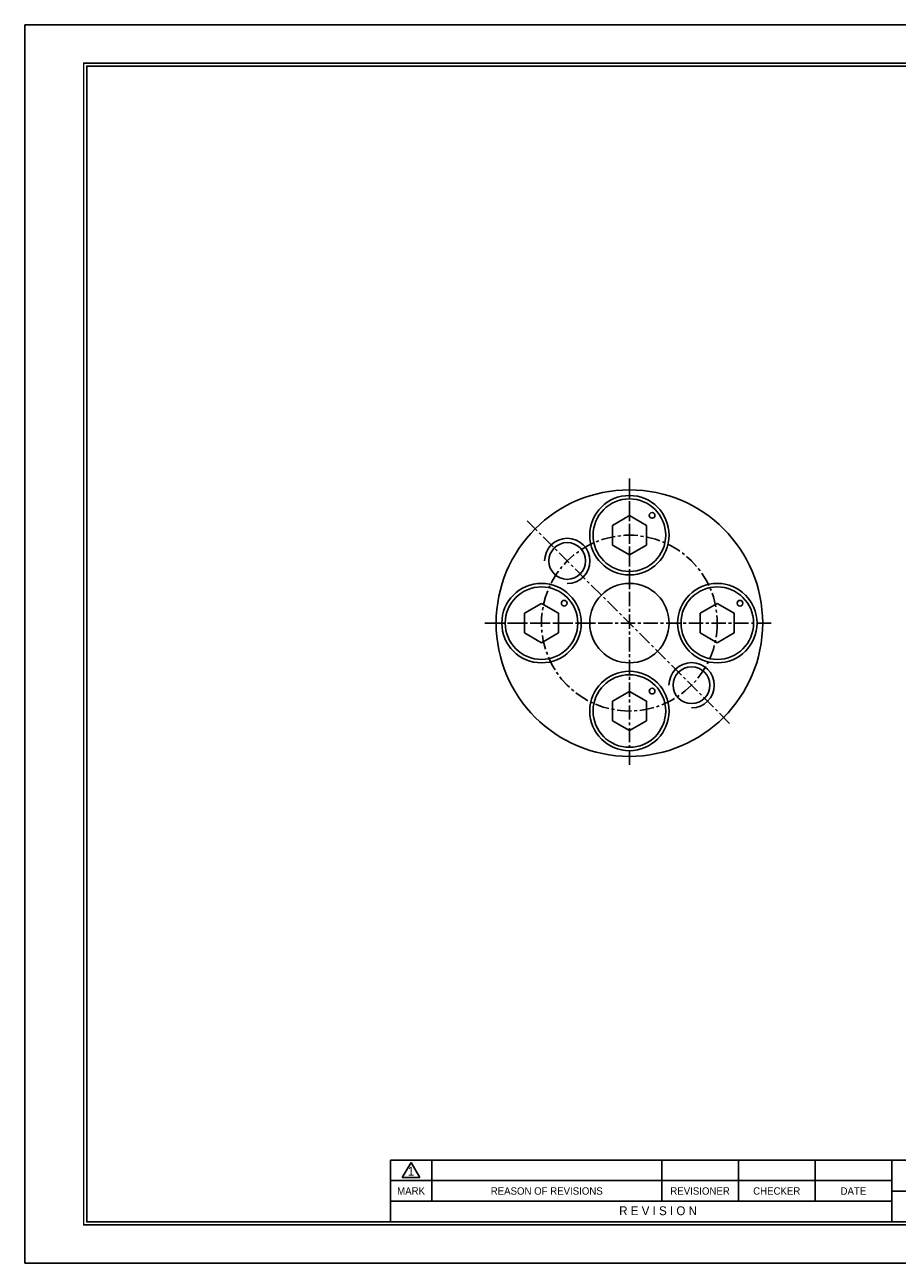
# Model space of a CAD drawing. Header units: millimetres. Extents: x -29 to 5648, y -387 to 1212.
# Tile 1 of 3: x 1646 to 1723, y 1103 to 1212. Entities that reach past the tile are written whole.
import ezdxf
from ezdxf.enums import TextEntityAlignment as Align

# ---------------------------------------------------------------- set-up
doc = ezdxf.new("R2010")
doc.units = ezdxf.units.MM
doc.linetypes.add('CENTER', pattern=[2, 1.25, -0.25, 0.25, -0.25])
doc.layers.get('0').update_dxf_attribs({"linetype": 'CONTINUOUS'})
for name, color, linetype in [('5', 7, 'CONTINUOUS'), ('7', 7, 'CONTINUOUS'), ('BOM-UDEF', 3, 'CONTINUOUS'), ('CL', 1, 'CENTER'), ('EXTCNT-LMEC0', 7, 'CONTINUOUS'), ('가는실선', 1, 'CONTINUOUS'), ('외형선', 3, 'CONTINUOUS'), ('중심선', 1, 'CENTER')]:
    doc.layers.add(name, color=color, linetype=linetype)
doc.styles.get("Standard").update_dxf_attribs({"font": 'gulim.ttc'})

# ---------------------------------------------------------------- blocks, each defined once
blk = doc.blocks.new('란표제')
at = {"layer": '5', "ltscale": 0.5}
blk.add_line((62, 17.5), (62, 7), dxfattribs=at)
at = {"layer": '7', "color": 0}
for p, q in [((297, 210), (0, 210)), ((0, 210), (0, 0)), ((0, 0), (297, 0))]:
    blk.add_line(p, q, dxfattribs=at)
at = {"layer": '7'}
for p, q in [((160, 17.5), (62, 17.5)), ((64, 14.51), (65.5, 17.1)), ((65.5, 17.1), (67, 14.51)), ((69, 17.5), (69, 10.5)), ((108, 17.5), (108, 10.5)), ((121, 17.5), (121, 10.5)), ((134, 17.5), (134, 10.5)), ((147, 17.5), (147, 7)), ((147, 14), (62, 14)), ((64, 14.51), (67, 14.51)), ((147, 10.5), (62, 10.5)), ((147, 12.2), (160, 12.2))]:
    blk.add_line(p, q, dxfattribs=at)
at = {"layer": '7', "const_width": 0.25}
blk.add_lwpolyline([(290.5, 6.5), (290.5, 203.5), (10, 203.5), (10, 6.5)], close=True, dxfattribs=at)
at = {"layer": '7'}
blk.add_lwpolyline([(290, 7), (290, 203), (10.5, 203), (10.5, 7)], close=True, dxfattribs=at)
at = {"layer": '5', "ltscale": 0.5}
for tag, p, height in [('TITLE', (237.17, 24.41), 2.5), ('도번', (251.18, 15.64), 2.5), ('SCALE', (253.78, 9.55), 1.2), ('DATE', (277.02, 9.51), 1.2)]:
    blk.add_attdef(tag, p, '', height=height, dxfattribs=at)
at = {"layer": '7'}
for s, height, p in [('1', 1.5, (65.5, 15.61)), ('MARK', 1.25, (65.5, 12.25)), ('REASON OF REVISIONS', 1.25, (88.5, 12.25)), ('REVISIONER', 1.25, (114.5, 12.25)), ('CHECKER', 1.25, (127.5, 12.25)), ('DATE', 1.25, (140.5, 12.25)), ('R E V I S I O N', 1.5, (107.38, 8.9))]:
    blk.add_text(s, height=height, dxfattribs=at).set_placement(p, align=Align.MIDDLE_CENTER)
for tag, p in [('필렛', (179.25, 10.9)), ('모따기', (179.25, 8.3))]:
    blk.add_attdef(tag, text='', height=1.15, dxfattribs=at).set_placement(p, align=Align.MIDDLE_LEFT)
blk = doc.blocks.new('HS_BOM', base_point=(-9000000, -9000000))
at = {"layer": 'BOM-UDEF'}
blk.add_circle((-9000000, -9000000), 0.25, dxfattribs=at)

msp = doc.modelspace()

# ---------------------------------------------------------------- linework, layer by layer
at = {"layer": 'CL'}
for p, q in [((1699.5756, 1171.7301), (1699.5756, 1162.7301)), ((1687.3256, 1159.4801), (1696.3256, 1159.4801)), ((1702.8256, 1159.4801), (1711.8256, 1159.4801)), ((1699.5756, 1156.2301), (1699.5756, 1147.2301))]:
    msp.add_line(p, q, dxfattribs=at)
at = {"layer": 'EXTCNT-LMEC0'}
for p, q in [((1699.5756, 1168.9622), (1698.0756, 1168.0962)), ((1701.0756, 1168.0962), (1699.5756, 1168.9622)), ((1698.0756, 1168.0962), (1698.0756, 1166.364)), ((1701.0756, 1166.364), (1701.0756, 1168.0962)), ((1698.0756, 1166.364), (1699.5756, 1165.4981)), ((1699.5756, 1165.4981), (1701.0756, 1166.364)), ((1691.8256, 1161.2122), (1690.3256, 1160.3462)), ((1693.3256, 1160.3462), (1691.8256, 1161.2122)), ((1707.3256, 1161.2122), (1705.8256, 1160.3462)), ((1708.8256, 1160.3462), (1707.3256, 1161.2122)), ((1690.3256, 1160.3462), (1690.3256, 1158.614)), ((1693.3256, 1158.614), (1693.3256, 1160.3462)), ((1705.8256, 1160.3462), (1705.8256, 1158.614)), ((1708.8256, 1158.614), (1708.8256, 1160.3462)), ((1690.3256, 1158.614), (1691.8256, 1157.7481)), ((1691.8256, 1157.7481), (1693.3256, 1158.614)), ((1705.8256, 1158.614), (1707.3256, 1157.7481)), ((1707.3256, 1157.7481), (1708.8256, 1158.614)), ((1699.5756, 1153.4622), (1698.0756, 1152.5962)), ((1701.0756, 1152.5962), (1699.5756, 1153.4622)), ((1698.0756, 1152.5962), (1698.0756, 1150.864)), ((1701.0756, 1150.864), (1701.0756, 1152.5962)), ((1698.0756, 1150.864), (1699.5756, 1149.9981)), ((1699.5756, 1149.9981), (1701.0756, 1150.864))]:
    msp.add_line(p, q, dxfattribs=at)
for centre, radius in [((1699.5756, 1167.2301), 3.5), ((1699.5756, 1167.2301), 3.2), ((1691.8256, 1159.4801), 3.5), ((1707.3256, 1159.4801), 3.5), ((1691.8256, 1159.4801), 3.2), ((1707.3256, 1159.4801), 3.2), ((1699.5756, 1151.7301), 3.5), ((1699.5756, 1151.7301), 3.2)]:
    msp.add_circle(centre, radius, dxfattribs=at)
at = {"layer": '가는실선'}
for centre in [(1694.0955, 1164.9602), (1705.0557, 1154.0001)]:
    msp.add_arc(centre, 2, 270, 180, dxfattribs=at)
at = {"layer": '외형선'}
for centre, radius in [((1699.5756, 1159.4801), 11.75), ((1694.0955, 1164.9602), 1.6211), ((1699.5756, 1159.4801), 3.5), ((1705.0557, 1154.0001), 1.6211)]:
    msp.add_circle(centre, radius, dxfattribs=at)
at = {"layer": '중심선'}
for p, q in [((1699.5756, 1172.2301), (1699.5756, 1146.7301)), ((1690.56, 1168.4957), (1708.5912, 1150.4645)), ((1686.8256, 1159.4801), (1712.3256, 1159.4801))]:
    msp.add_line(p, q, dxfattribs=at)
msp.add_circle((1699.5756, 1159.4801), 7.75, dxfattribs=at)

# ---------------------------------------------------------------- block references
at = {"ltscale": 5, "xscale": 0.5199995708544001, "yscale": 0.5199995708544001, "zscale": 0.5199995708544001}
msp.add_blockref('란표제', (1646.2648, 1103.0385), dxfattribs=at)
at = {"layer": 'BOM-UDEF'}
for p in [(1701.5756, 1168.9801), (1693.8256, 1161.2301), (1709.3256, 1161.2301), (1701.5756, 1153.4801)]:
    msp.add_blockref('HS_BOM', p, dxfattribs=at)

doc.saveas('drawing.dxf')
